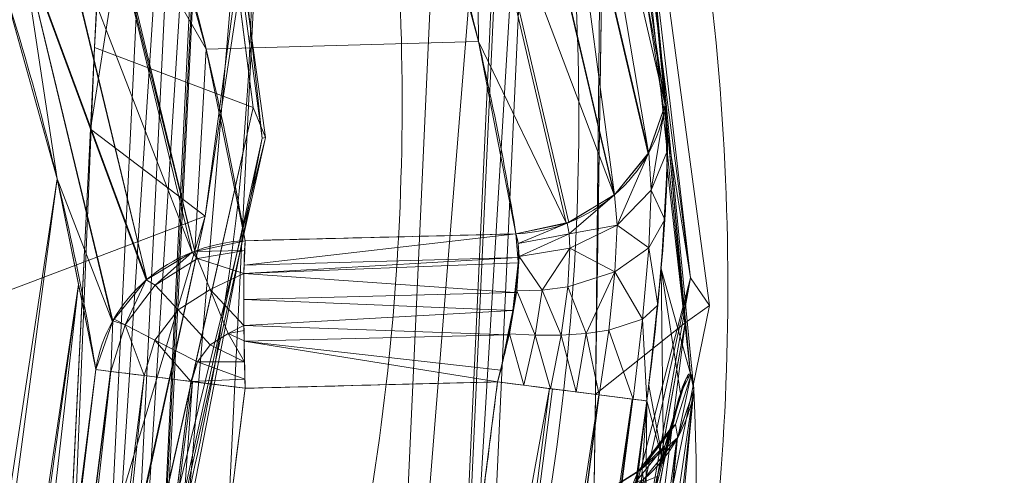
# Model space of a CAD drawing. Header units: millimetres. Extents: x -71 to 71, y -145 to 145.
# Tile 60 of 256: x 40.668 to 42.554, y -109.945 to -109.072. Entities that reach past the tile are written whole.
import ezdxf

# ---------------------------------------------------------------- set-up
doc = ezdxf.new("R2010")
doc.units = ezdxf.units.MM
doc.layers.add('1', color=7, linetype='CONTINUOUS')

msp = doc.modelspace()

# ---------------------------------------------------------------- linework, layer by layer
at = {"layer": '1', "color": 163, "linetype": 'Continuous', "lineweight": 13, "extrusion": (0.049953, -0.31883, 0.946495)}
msp.add_arc((24.2038, -109.1346, 34.1694), 0.3, 263.5674, 343.1257, dxfattribs=at)
at = {"layer": '1', "color": 163, "linetype": 'Continuous', "lineweight": 13, "extrusion": (-0.052367, 0.318719, -0.946401)}
msp.add_arc((-22.7675, -109.8262, -34.218), 0.3, 17.3325, 96.8359, dxfattribs=at)
at = {"layer": '1', "color": 163, "linetype": 'Continuous', "lineweight": 13, "extrusion": (0.999081, 0.025053, 0.034779)}
msp.add_arc((-110.7752, -4.4209, 38.2145), 0.3, 18.7168, 89.6974, dxfattribs=at)
at = {"layer": '1', "color": 163, "linetype": 'Continuous', "lineweight": 13, "extrusion": (0.12402, 0.99228, -4.48458e-05)}
msp.add_arc((-54.4075, -3.0938, -103.8329), 0.3, 5.5218, 87.9841, dxfattribs=at)
at = {"layer": '1', "color": 163, "linetype": 'Continuous', "lineweight": 13, "extrusion": (-0.126488, -0.991968, -4.3286e-05)}
msp.add_arc((55.1226, -2.4682, 103.6244), 0.3, 272.0159, 355.2279, dxfattribs=at)
at = {"layer": '1', "color": 163, "linetype": 'Continuous', "lineweight": 13, "extrusion": (-0.014053, 0.319204, -0.947582)}
msp.add_arc((-36.7954, -106.0292, -34.4166), 0.3, 190.6256, 270.3886, dxfattribs=at)
at = {"layer": '1', "color": 163, "linetype": 'Continuous', "lineweight": 13}
for points in [[(40.7288, -110.8012, 5.2404), (40.9106, -110.3593, 3.9299), (41.1932, -109.3529, 0.9493), (41.0948, -108.1175, -2.7166), (40.8933, -107.4488, -4.6968)], [(41.178, -107.767, -4.833), (41.3592, -108.3663, -3.054), (41.4908, -109.5269, 0.3914), (41.2287, -110.6117, 3.6125), (41.0131, -111.1353, 5.1673)], [(41.3585, -111.1467, 5.1634), (41.4718, -110.8677, 4.3351), (41.6476, -110.3077, 2.6723), (41.7595, -109.4641, 0.1678), (41.7204, -108.6198, -2.3384), (41.5971, -108.0582, -4.0054), (41.5118, -107.7781, -4.8367)], [(41.7965, -108.0964, -4.9731), (42.0072, -108.7863, -2.9205), (42.1022, -110.0505, 0.843), (41.8179, -111.0506, 3.8123), (41.6428, -111.4804, 5.0899)], [(41.9041, -109.2351, -2.9068), (41.8652, -108.9872, -3.6435), (41.8075, -108.7406, -4.3776), (41.7315, -108.4954, -5.1078)], [(41.9041, -109.2351, -2.9068), (41.917, -109.3168, -2.664), (41.9014, -109.5497, -2.4979), (41.8692, -109.8021, -2.4976)], [(41.6182, -109.4821, -2.9749), (41.6215, -109.4904, -2.95), (41.6247, -109.5148, -2.899), (41.6203, -109.5791, -2.8299), (41.6069, -109.6673, -2.7826), (41.5921, -109.7335, -2.7723), (41.5831, -109.7656, -2.7725)], [(41.8317, -110.3519, -2.0738), (41.8835, -109.9532, -2.0742), (41.9534, -109.65, -1.6728), (41.9592, -109.7811, -1.2828)], [(40.8137, -109.742, -3.0603), (40.6503, -111.0481, -3.0618), (40.4923, -112.2846, -3.063), (40.3406, -113.4484, -3.064)], [(41.8328, -111.1101, 2.6698), (41.9294, -110.7015, 1.455), (41.9803, -110.2577, 0.1348), (41.9592, -109.7811, -1.2828)], [(41.3847, -113.5353, -2.4936), (41.5408, -112.3573, -2.4948), (41.7029, -111.1122, -2.4962), (41.8693, -109.8021, -2.4977)]]:
    msp.add_open_spline(points, degree=3, dxfattribs=at)
for points, knots in [([(41.0996, -109.4951, -2.9929), (41.0883, -109.4268, -3.1958), (41.0756, -109.3585, -3.3986), (41.0432, -109.2022, -3.8629), (41.0225, -109.1141, -4.1242), (40.9763, -108.9383, -4.6466), (40.9508, -108.8504, -4.9075), (40.9229, -108.7626, -5.1683), (40.9229, -108.7626, -5.1683), (40.9229, -108.7626, -5.1683)], [0, 0, 0, 0, 0.27932, 0.27932, 0.63966, 0.63966, 0.999974, 0.999974, 1, 1, 1, 1]), ([(41.4469, -108.7452, -5.1624), (41.4469, -108.7452, -5.1624), (41.4469, -108.7453, -5.1624), (41.474, -108.8331, -4.9014), (41.4987, -108.9211, -4.6403), (41.5434, -109.0972, -4.1177), (41.5634, -109.1853, -3.8561), (41.5949, -109.3429, -3.388), (41.6073, -109.4125, -3.1815), (41.6182, -109.4821, -2.9749)], [0, 0, 0, 0, 0.000026, 0.000026, 0.358556, 0.358556, 0.717113, 0.717113, 1, 1, 1, 1]), ([(40.6385, -109.0123, -5.222), (40.6662, -109.0998, -4.9629), (40.6915, -109.1873, -4.7035), (40.7373, -109.3626, -4.1844), (40.7578, -109.4502, -3.9247), (40.79, -109.606, -3.4634), (40.8026, -109.674, -3.2619), (40.8137, -109.742, -3.0603)], [0, 0, 0, 0, 0.36035, 0.36035, 0.720689, 0.720689, 1, 1, 1, 1]), ([(41.6182, -109.4821, -2.9749), (41.5371, -109.4841, -2.9777), (41.4559, -109.4862, -2.9805), (41.283, -109.4905, -2.9866), (41.1913, -109.4928, -2.9897), (41.0996, -109.4951, -2.9929)], [0, 0, 0, 0, 0.46939, 0.46939, 1, 1, 1, 1]), ([(40.6265, -113.4856, -2.7892), (40.6872, -113.0204, -2.7892), (40.7473, -112.5551, -2.7892), (40.86, -111.6755, -2.7893), (40.9127, -111.2611, -2.7893), (41.0102, -110.4904, -2.7893), (41.055, -110.1341, -2.7893), (41.0996, -109.7778, -2.7893)], [0, 0, 0, 0, 0.376538, 0.376538, 0.711765, 0.711765, 1, 1, 1, 1]), ([(41.5831, -109.7656, -2.7725), (41.575, -109.8294, -2.7725), (41.5669, -109.8931, -2.7725), (41.5057, -110.3712, -2.7725), (41.4525, -110.7855, -2.7725), (41.3453, -111.614, -2.7726), (41.2915, -112.0282, -2.7726), (41.1913, -112.7941, -2.7726), (41.145, -113.1457, -2.7726), (41.0985, -113.4974, -2.7726)], [0, 0, 0, 0, 0.05123, 0.05123, 0.384225, 0.384225, 0.717218, 0.717218, 1, 1, 1, 1]), ([(41.0996, -109.7778, -2.7893), (41.1913, -109.7755, -2.7861), (41.283, -109.7732, -2.783), (41.4442, -109.7691, -2.7773), (41.5137, -109.7674, -2.7749), (41.5831, -109.7656, -2.7725)], [0, 0, 0, 0, 0.569116, 0.569116, 1, 1, 1, 1])]:
    msp.add_open_spline(points, degree=3, knots=knots, dxfattribs=at)
for points in [[(41.0232, -109.4483, 4.1999), (40.8034, -109.2813, 0.7352), (42.4282, -98.9187, 0.0056)], [(40.8034, -109.2813, 0.7352), (40.867, -107.9839, -3.1107), (42.4282, -98.9187, 0.0056)], [(42.4282, -98.9187, 0.0056), (42.5536, -99.3801, 7.6605), (41.0232, -109.4483, 4.1999)], [(42.5536, -99.3801, 7.6605), (41.1933, -100.113, 15.8778), (39.7376, -109.9349, 12.0645)], [(39.7376, -109.9349, 12.0645), (41.0232, -109.4483, 4.1999), (42.5536, -99.3801, 7.6605)], [(41.1933, -100.113, 15.8778), (37.9326, -100.6385, 23.4731), (36.8112, -110.2717, 19.4347)], [(36.8112, -110.2717, 19.4347), (39.7376, -109.9349, 12.0645), (41.1933, -100.113, 15.8778)], [(40.9004, -107.562, -4.7356), (40.8933, -107.4488, -4.6968), (40.811, -109.1254, 0.2731)], [(40.811, -109.1254, 0.2731), (41.1153, -109.2402, 0.2392), (40.9004, -107.562, -4.7356)], [(40.9007, -107.5674, -4.7375), (40.9004, -107.562, -4.7356), (41.1153, -109.2402, 0.2392)], [(40.9007, -107.5674, -4.7375), (41.1386, -109.2977, 0.2201), (41.1321, -109.2989, 0.2196)], [(41.1321, -109.2989, 0.2196), (40.9586, -107.6711, -4.7783), (40.9007, -107.5674, -4.7375)], [(41.1153, -109.2402, 0.2392), (41.1386, -109.2977, 0.2201), (40.9007, -107.5674, -4.7375)], [(41.0106, -107.7086, -4.7962), (40.9586, -107.6711, -4.7783), (40.7962, -111.0254, 5.1742)], [(40.9586, -107.6711, -4.7783), (41.1321, -109.2989, 0.2196), (40.7962, -111.0254, 5.1742)], [(40.7962, -111.0254, 5.1742), (40.8477, -111.0658, 5.1677), (41.0106, -107.7086, -4.7962)], [(41.0567, -107.7418, -4.8121), (41.0106, -107.7086, -4.7962), (40.8477, -111.0658, 5.1677)], [(41.0567, -107.7418, -4.8121), (40.8477, -111.0658, 5.1677), (40.8935, -111.1018, 5.162)], [(40.8935, -111.1018, 5.162), (41.0623, -107.743, -4.8131), (41.0567, -107.7418, -4.8121)], [(40.8935, -111.1018, 5.162), (40.8988, -111.1033, 5.1622), (41.0623, -107.743, -4.8131)], [(41.178, -107.767, -4.833), (41.0623, -107.743, -4.8131), (40.8988, -111.1033, 5.1622)], [(40.8988, -111.1033, 5.1622), (41.0131, -111.1353, 5.1673), (41.178, -107.767, -4.833)], [(41.5118, -107.7781, -4.8367), (41.178, -107.767, -4.833), (41.0131, -111.1353, 5.1673), (41.3585, -111.1467, 5.1634)], [(41.6275, -107.8022, -4.8566), (41.5118, -107.7781, -4.8367), (41.3585, -111.1467, 5.1634)], [(41.3585, -111.1467, 5.1634), (41.4727, -111.1786, 5.1683), (41.6275, -107.8022, -4.8566)], [(41.6331, -107.8033, -4.8576), (41.6275, -107.8022, -4.8566), (41.4727, -111.1786, 5.1683), (41.478, -111.1801, 5.1685)], [(41.478, -111.1801, 5.1685), (41.6792, -107.8366, -4.8735), (41.6331, -107.8033, -4.8576)], [(41.478, -111.1801, 5.1685), (41.5238, -111.216, 5.1627), (41.6792, -107.8366, -4.8735)], [(41.9525, -109.5665, 0.1364), (41.6792, -107.8366, -4.8735), (41.5238, -111.216, 5.1627)], [(41.9525, -109.5665, 0.1364), (41.7313, -107.874, -4.8915), (41.6792, -107.8366, -4.8735)], [(41.7619, -107.929, -4.9132), (41.7313, -107.874, -4.8915), (41.9525, -109.5665, 0.1364)], [(41.7619, -107.929, -4.9132), (41.9892, -109.6191, 0.1193), (41.9423, -109.6526, 0.1078)], [(41.9423, -109.6526, 0.1078), (41.7891, -107.9778, -4.9324), (41.7619, -107.929, -4.9132)], [(41.9525, -109.5665, 0.1364), (41.9892, -109.6191, 0.1193), (41.7619, -107.929, -4.9132)], [(41.7709, -109.7893, 0.0613), (41.7965, -108.0965, -4.9731), (41.7894, -107.9833, -4.9343)], [(41.7894, -107.9833, -4.9343), (41.9423, -109.6526, 0.1078), (41.7709, -109.7893, 0.0613)], [(41.9423, -109.6526, 0.1078), (41.7894, -107.9833, -4.9343), (41.7891, -107.9778, -4.9324)], [(41.9592, -109.7811, -1.2828), (41.7965, -108.0965, -4.9731), (41.7497, -111.1958, 4.2443)], [(41.764, -108.2958, -5.0407), (41.7965, -108.0965, -4.9731), (41.9041, -109.2351, -2.9068)], [(41.7965, -108.0965, -4.9731), (41.9529, -109.7504, -1.4522), (41.9041, -109.2351, -2.9068)], [(41.9592, -109.7811, -1.2828), (41.9529, -109.7504, -1.4522), (41.7965, -108.0965, -4.9731)], [(41.9041, -109.2351, -2.9068), (41.7315, -108.4954, -5.1078), (41.764, -108.2958, -5.0407)], [(41.8723, -109.3265, -2.9359), (41.6994, -108.5868, -5.1353), (41.7315, -108.4954, -5.1078)], [(41.7315, -108.4954, -5.1078), (41.9041, -109.2351, -2.9068), (41.8723, -109.3265, -2.9359)], [(41.8074, -109.407, -2.9596), (41.6347, -108.6677, -5.1558), (41.6986, -108.5891, -5.136)], [(41.6986, -108.5891, -5.136), (41.6994, -108.5868, -5.1353), (41.8723, -109.3265, -2.9359)], [(41.6986, -108.5891, -5.136), (41.8715, -109.3289, -2.9366), (41.8074, -109.407, -2.9596)], [(41.6986, -108.5891, -5.136), (41.8723, -109.3265, -2.9359), (41.8715, -109.3289, -2.9366)], [(41.5474, -108.7219, -5.165), (41.6336, -108.6684, -5.1559), (41.8063, -109.4076, -2.9597)], [(41.8074, -109.407, -2.9596), (41.8063, -109.4076, -2.9597), (41.6336, -108.6684, -5.1559), (41.6347, -108.6677, -5.1558)], [(41.5464, -109.1133, -4.0696), (41.4469, -108.7452, -5.1624), (41.5425, -108.723, -5.1649)], [(41.7195, -109.4602, -2.9728), (41.7145, -109.4612, -2.9729), (41.5425, -108.723, -5.1649), (41.5474, -108.7219, -5.165)], [(41.5425, -108.723, -5.1649), (41.7145, -109.4612, -2.9729), (41.5464, -109.1133, -4.0696)], [(41.5474, -108.7219, -5.165), (41.8063, -109.4076, -2.9597), (41.7195, -109.4602, -2.9728)], [(40.8274, -108.7848, -5.1656), (40.9229, -108.7626, -5.1683), (41.0252, -109.1285, -4.0816)], [(41.0252, -109.1285, -4.0816), (40.9229, -108.7626, -5.1683), (41.4469, -108.7452, -5.1624), (41.5464, -109.1133, -4.0696)], [(40.9984, -109.5171, -2.9948), (40.7364, -108.8395, -5.1743), (40.8226, -108.786, -5.1655)], [(40.8226, -108.786, -5.1655), (40.8274, -108.7848, -5.1656), (41.0033, -109.516, -2.9947)], [(40.8226, -108.786, -5.1655), (41.0033, -109.516, -2.9947), (40.9984, -109.5171, -2.9948)], [(41.0252, -109.1285, -4.0816), (41.0033, -109.516, -2.9947), (40.8274, -108.7848, -5.1656)], [(40.9116, -109.5697, -3.0076), (40.6714, -108.9187, -5.194), (40.7353, -108.8401, -5.1744)], [(40.7353, -108.8401, -5.1744), (40.7364, -108.8395, -5.1743), (40.9116, -109.5697, -3.0076)], [(40.9984, -109.5171, -2.9948), (40.9116, -109.5697, -3.0076), (40.7364, -108.8395, -5.1743)], [(40.74, -109.3768, -4.1421), (40.6385, -109.0123, -5.222), (40.6706, -108.921, -5.1947)], [(40.9105, -109.5703, -3.0078), (40.6706, -108.921, -5.1947), (40.6714, -108.9187, -5.194)], [(40.6706, -108.921, -5.1947), (40.9105, -109.5703, -3.0078), (40.8464, -109.6484, -3.0306)], [(40.8464, -109.6484, -3.0306), (40.8456, -109.6507, -3.0313), (40.6706, -108.921, -5.1947)], [(40.6706, -108.921, -5.1947), (40.8456, -109.6507, -3.0313), (40.74, -109.3768, -4.1421)], [(40.6714, -108.9187, -5.194), (40.9116, -109.5697, -3.0076), (40.9105, -109.5703, -3.0078)], [(40.6435, -109.0303, -5.1686), (40.74, -109.3768, -4.1421), (40.0132, -114.1822, -5.2259)], [(41.5464, -109.1133, -4.0696), (41.6182, -109.4821, -2.9749), (41.0996, -109.4951, -2.9929), (41.0252, -109.1285, -4.0816)], [(41.7145, -109.4612, -2.9729), (41.6182, -109.4821, -2.9749), (41.5464, -109.1133, -4.0696)], [(40.811, -109.1254, 0.2731), (40.7288, -110.8012, 5.2404), (40.7376, -110.9138, 5.2037)], [(40.7376, -110.9138, 5.2037), (41.1153, -109.2402, 0.2392), (40.811, -109.1254, 0.2731)], [(41.0252, -109.1285, -4.0816), (41.0996, -109.4951, -2.9929), (41.0033, -109.516, -2.9947)], [(41.1153, -109.2402, 0.2392), (40.7376, -110.9138, 5.2037), (40.738, -110.9191, 5.2019)], [(40.738, -110.9191, 5.2019), (41.1386, -109.2977, 0.2201), (41.1153, -109.2402, 0.2392)], [(41.8772, -109.3986, -2.7969), (41.873, -109.3261, -2.9358), (41.9041, -109.2351, -2.9068)], [(41.9041, -109.2351, -2.9068), (41.9086, -109.3227, -2.7405), (41.8772, -109.3986, -2.7969)], [(41.9529, -109.7504, -1.4522), (41.9081, -109.355, -2.7009), (41.9041, -109.2351, -2.9068)], [(40.8034, -109.2813, 0.7352), (41.0232, -109.4483, 4.1999), (40.7502, -110.3651, 3.9475)], [(40.738, -110.9191, 5.2019), (40.7654, -110.9691, 5.1889), (41.1386, -109.2977, 0.2201)], [(41.1321, -109.2989, 0.2196), (41.1386, -109.2977, 0.2201), (40.7654, -110.9691, 5.1889)], [(40.7654, -110.9691, 5.1889), (40.7962, -111.0254, 5.1742), (41.1321, -109.2989, 0.2196)], [(41.8119, -109.4653, -2.8467), (41.8074, -109.407, -2.9596), (41.873, -109.3261, -2.9358)], [(41.873, -109.3261, -2.9358), (41.8772, -109.3986, -2.7969), (41.8119, -109.4653, -2.8467)], [(41.8772, -109.3986, -2.7969), (41.9086, -109.3227, -2.7405), (41.9035, -109.4546, -2.6113)], [(41.8964, -109.5492, -2.5554), (41.9081, -109.355, -2.7009), (41.9529, -109.7504, -1.4522)], [(40.1326, -113.9336, -4.4932), (40.0132, -114.1822, -5.2259), (40.74, -109.3768, -4.1421)], [(40.74, -109.3768, -4.1421), (40.7808, -109.5791, -3.543), (40.1326, -113.9336, -4.4932)], [(40.8456, -109.6507, -3.0313), (40.8137, -109.742, -3.0603), (40.74, -109.3768, -4.1421)], [(41.8119, -109.4653, -2.8467), (41.8772, -109.3986, -2.7969), (41.8729, -109.5087, -2.69)], [(41.9035, -109.4546, -2.6113), (41.8729, -109.5087, -2.69), (41.8772, -109.3986, -2.7969)], [(41.7204, -109.4817, -2.924), (41.7165, -109.4613, -2.9731), (41.8074, -109.407, -2.9596)], [(41.7204, -109.4817, -2.924), (41.8074, -109.407, -2.9596), (41.8119, -109.4653, -2.8467)], [(41.0232, -109.4483, 4.1999), (39.7376, -109.9349, 12.0645), (40.7191, -110.8262, 5.3064)], [(40.7191, -110.8262, 5.3064), (40.7288, -110.8012, 5.2404), (41.0232, -109.4483, 4.1999)], [(40.7288, -110.8012, 5.2404), (40.7502, -110.3651, 3.9475), (41.0232, -109.4483, 4.1999)], [(41.8729, -109.5087, -2.69), (41.9035, -109.4546, -2.6113), (41.89, -109.6185, -2.5276)], [(41.6227, -109.5007, -2.9314), (41.6182, -109.4821, -2.9749), (41.7165, -109.4613, -2.9731)], [(41.7165, -109.4613, -2.9731), (41.7204, -109.4817, -2.924), (41.6227, -109.5007, -2.9314)], [(41.8119, -109.4653, -2.8467), (41.7218, -109.5095, -2.8798), (41.7204, -109.4817, -2.924)], [(41.7218, -109.5095, -2.8798), (41.8119, -109.4653, -2.8467), (41.8079, -109.5548, -2.7605)], [(41.8729, -109.5087, -2.69), (41.8079, -109.5548, -2.7605), (41.8119, -109.4653, -2.8467)], [(41.0033, -109.5161, -2.9947), (41.0996, -109.4951, -2.9929), (41.0989, -109.5141, -2.9609)], [(41.098, -109.5421, -2.9134), (41.0996, -109.4951, -2.9929), (41.6182, -109.4821, -2.9749)], [(41.6182, -109.4821, -2.9749), (41.622, -109.5276, -2.8943), (41.098, -109.5421, -2.9134)], [(41.6244, -109.5257, -2.8921), (41.6227, -109.5007, -2.9314), (41.7204, -109.4817, -2.924)], [(41.7204, -109.4817, -2.924), (41.7218, -109.5095, -2.8798), (41.6244, -109.5257, -2.8921)], [(40.9277, -109.5801, -2.9582), (40.9105, -109.5703, -3.0078), (40.9984, -109.5171, -2.9948)], [(40.9984, -109.5171, -2.9948), (41.0087, -109.529, -2.9582), (40.9277, -109.5801, -2.9582)], [(40.9984, -109.5171, -2.9948), (41.0033, -109.5161, -2.9947), (41.0087, -109.529, -2.9582)], [(41.0989, -109.5141, -2.9609), (41.0087, -109.529, -2.9582), (41.0033, -109.5161, -2.9947)], [(41.0087, -109.529, -2.9582), (41.0989, -109.5141, -2.9609), (41.0974, -109.5577, -2.8871)], [(41.6244, -109.5257, -2.8921), (41.7218, -109.5095, -2.8798), (41.6685, -109.5901, -2.8219)], [(41.7218, -109.5095, -2.8798), (41.7176, -109.5836, -2.8086), (41.6685, -109.5901, -2.8219)], [(41.8079, -109.5548, -2.7605), (41.7176, -109.5836, -2.8086), (41.7218, -109.5095, -2.8798)], [(41.8079, -109.5548, -2.7605), (41.8729, -109.5087, -2.69), (41.861, -109.6457, -2.6216)], [(41.89, -109.6185, -2.5276), (41.861, -109.6457, -2.6216), (41.8729, -109.5087, -2.69)], [(40.9277, -109.5801, -2.9582), (41.0087, -109.529, -2.9582), (41.0328, -109.5886, -2.8706), (40.9712, -109.6275, -2.8706)], [(41.0974, -109.5577, -2.8871), (41.0328, -109.5886, -2.8706), (41.0087, -109.529, -2.9582)], [(41.0974, -109.5577, -2.8871), (41.098, -109.5421, -2.9134), (41.622, -109.5276, -2.8943)], [(41.622, -109.5276, -2.8943), (41.6228, -109.5373, -2.877), (41.0974, -109.5577, -2.8871)], [(41.6685, -109.5901, -2.8219), (41.6199, -109.5915, -2.8281), (41.6244, -109.5257, -2.8921)], [(41.0974, -109.5577, -2.8871), (41.6228, -109.5373, -2.877), (41.6164, -109.5942, -2.8321)], [(41.7176, -109.5836, -2.8086), (41.8079, -109.5548, -2.7605), (41.7528, -109.6727, -2.7392)], [(41.8079, -109.5548, -2.7605), (41.7963, -109.6663, -2.7062), (41.7528, -109.6727, -2.7392)], [(41.861, -109.6457, -2.6216), (41.7963, -109.6663, -2.7062), (41.8079, -109.5548, -2.7605)], [(41.8729, -109.7724, -2.4984), (41.8964, -109.5492, -2.5554), (41.9009, -109.923, -1.8901)], [(41.8964, -109.5492, -2.5554), (41.9333, -109.7877, -1.6767), (41.9009, -109.923, -1.8901)], [(41.8964, -109.5492, -2.5554), (41.9529, -109.7504, -1.4522), (41.9333, -109.7877, -1.6767)], [(40.8697, -109.6562, -2.9582), (40.8487, -109.6456, -3.0298), (40.9105, -109.5703, -3.0078)], [(40.9105, -109.5703, -3.0078), (40.9277, -109.5801, -2.9582), (40.8697, -109.6562, -2.9582)], [(41.0328, -109.5886, -2.8706), (41.0974, -109.5577, -2.8871), (41.0974, -109.6575, -2.8152)], [(41.6164, -109.5942, -2.8321), (41.0974, -109.6076, -2.8511), (41.0974, -109.5577, -2.8871)], [(41.5238, -111.216, 5.1627), (41.5753, -111.2564, 5.1561), (41.9525, -109.5665, 0.1364)], [(41.9525, -109.5665, 0.1364), (41.5753, -111.2564, 5.1561), (41.6336, -111.3626, 5.1283)], [(41.6336, -111.3626, 5.1283), (41.9892, -109.6191, 0.1193), (41.9525, -109.5665, 0.1364)], [(40.1891, -113.8159, -4.1466), (40.1326, -113.9336, -4.4932), (40.7808, -109.5791, -3.543)], [(40.3406, -113.4484, -3.064), (40.1891, -113.8159, -4.1466), (40.7808, -109.5791, -3.543)], [(40.7808, -109.5791, -3.543), (40.8137, -109.742, -3.0603), (40.3406, -113.4484, -3.064)], [(40.8697, -109.6562, -2.9582), (40.9277, -109.5801, -2.9582), (40.9712, -109.6275, -2.8706), (40.927, -109.6855, -2.8706)], [(40.9712, -109.6275, -2.8706), (41.0328, -109.5886, -2.8706), (41.0671, -109.6732, -2.8118), (41.0329, -109.6948, -2.8118)], [(41.0974, -109.6575, -2.8152), (41.0671, -109.6732, -2.8118), (41.0328, -109.5886, -2.8706)], [(41.6551, -109.6761, -2.7797), (41.6057, -109.6736, -2.7868), (41.6199, -109.5915, -2.8281)], [(41.6199, -109.5915, -2.8281), (41.6685, -109.5901, -2.8219), (41.6551, -109.6761, -2.7797)], [(41.7049, -109.6759, -2.7639), (41.6551, -109.6761, -2.7797), (41.6685, -109.5901, -2.8219)], [(41.6685, -109.5901, -2.8219), (41.7176, -109.5836, -2.8086), (41.7049, -109.6759, -2.7639)], [(41.7528, -109.6727, -2.7392), (41.7049, -109.6759, -2.7639), (41.7176, -109.5836, -2.8086)], [(41.0974, -109.6076, -2.8511), (41.6164, -109.5942, -2.8321), (41.6125, -109.6287, -2.8049)], [(41.6125, -109.6287, -2.8049), (41.0974, -109.6575, -2.8152), (41.0974, -109.6076, -2.8511)], [(40.927, -109.6855, -2.8706), (40.9712, -109.6275, -2.8706), (41.0329, -109.6948, -2.8118), (41.0083, -109.7271, -2.8118)], [(41.0974, -109.6575, -2.8152), (41.6125, -109.6287, -2.8049), (41.603, -109.6753, -2.792)], [(41.9423, -109.6526, 0.1078), (41.9892, -109.6191, 0.1193), (41.6336, -111.3626, 5.1283)], [(41.861, -109.6457, -2.6216), (41.89, -109.6185, -2.5276), (41.8692, -109.8021, -2.4976)], [(40.8424, -109.7456, -2.9582), (40.8137, -109.742, -3.0603), (40.8464, -109.6484, -3.0306)], [(40.8464, -109.6484, -3.0306), (40.8697, -109.6562, -2.9582), (40.8424, -109.7456, -2.9582)], [(40.8464, -109.6484, -3.0306), (40.8487, -109.6456, -3.0298), (40.8697, -109.6562, -2.9582)], [(41.7963, -109.6663, -2.7062), (41.861, -109.6457, -2.6216), (41.8427, -109.7987, -2.5988)], [(41.8692, -109.8021, -2.4976), (41.8427, -109.7987, -2.5988), (41.861, -109.6457, -2.6216)], [(40.8428, -109.7457, -2.957), (40.8424, -109.7456, -2.9582), (40.8697, -109.6562, -2.9582)], [(40.9061, -109.7536, -2.8706), (40.8428, -109.7457, -2.957), (40.8697, -109.6562, -2.9582)], [(40.8697, -109.6562, -2.9582), (40.927, -109.6855, -2.8706), (40.9061, -109.7536, -2.8706)], [(41.0974, -109.6575, -2.8152), (41.0976, -109.6673, -2.8131), (41.0671, -109.6732, -2.8118)], [(41.098, -109.6868, -2.8089), (41.0671, -109.6732, -2.8118), (41.0976, -109.6673, -2.8131)], [(41.603, -109.6753, -2.792), (41.098, -109.6874, -2.8087), (41.0974, -109.6575, -2.8152)], [(41.6336, -111.3626, 5.1283), (41.634, -111.3679, 5.1266), (41.9423, -109.6526, 0.1078)], [(41.9423, -109.6526, 0.1078), (41.634, -111.3679, 5.1266), (41.7497, -111.1958, 4.2443)], [(41.7497, -111.1958, 4.2443), (41.7709, -109.7893, 0.0613), (41.9423, -109.6526, 0.1078)], [(41.7528, -109.6727, -2.7392), (41.7963, -109.6663, -2.7062), (41.778, -109.7905, -2.6899)], [(41.8427, -109.7987, -2.5988), (41.778, -109.7905, -2.6899), (41.7963, -109.6663, -2.7062)], [(40.9955, -109.7648, -2.8123), (40.9061, -109.7536, -2.8706), (40.927, -109.6855, -2.8706)], [(40.927, -109.6855, -2.8706), (41.0083, -109.7271, -2.8118), (40.9955, -109.7648, -2.8123)], [(41.0987, -109.7272, -2.8002), (41.0329, -109.6948, -2.8118), (41.0671, -109.6732, -2.8118)], [(41.0671, -109.6732, -2.8118), (41.098, -109.6868, -2.8089), (41.0987, -109.7272, -2.8002)], [(41.098, -109.6874, -2.8087), (41.603, -109.6753, -2.792), (41.5892, -109.7429, -2.7732)], [(41.098, -109.6874, -2.8087), (41.5892, -109.7429, -2.7732), (41.5831, -109.7656, -2.7725)], [(41.5831, -109.7656, -2.7725), (41.0996, -109.7778, -2.7893), (41.098, -109.6874, -2.8087)], [(41.6336, -109.7721, -2.7663), (41.5831, -109.7656, -2.7725), (41.6057, -109.6736, -2.7868)], [(41.6057, -109.6736, -2.7868), (41.6551, -109.6761, -2.7797), (41.6336, -109.7721, -2.7663)], [(41.6847, -109.7786, -2.7506), (41.6336, -109.7721, -2.7663), (41.6551, -109.6761, -2.7797)], [(41.6551, -109.6761, -2.7797), (41.7049, -109.6759, -2.7639), (41.6847, -109.7786, -2.7506)], [(41.7337, -109.7848, -2.7249), (41.6847, -109.7786, -2.7506), (41.7049, -109.6759, -2.7639)], [(41.7049, -109.6759, -2.7639), (41.7528, -109.6727, -2.7392), (41.7337, -109.7848, -2.7249)], [(41.778, -109.7905, -2.6899), (41.7337, -109.7848, -2.7249), (41.7528, -109.6727, -2.7392)], [(41.0083, -109.7271, -2.8118), (41.0329, -109.6948, -2.8118), (41.0987, -109.7272, -2.8002)], [(40.3677, -113.4519, -2.963), (40.3406, -113.4484, -3.064), (40.8137, -109.742, -3.0603)], [(40.8137, -109.742, -3.0603), (40.8418, -109.7456, -2.9604), (40.3677, -113.4519, -2.963)], [(41.0083, -109.7271, -2.8118), (40.9967, -109.7649, -2.812), (40.9955, -109.7648, -2.8123)], [(40.9967, -109.7649, -2.812), (41.0083, -109.7271, -2.8118), (41.0993, -109.7606, -2.793)], [(41.0987, -109.7272, -2.8002), (41.0993, -109.7606, -2.793), (41.0083, -109.7271, -2.8118)], [(40.3687, -113.452, -2.9594), (40.3677, -113.4519, -2.963), (40.8418, -109.7456, -2.9604)], [(40.8418, -109.7456, -2.9604), (40.8428, -109.7457, -2.957), (40.3687, -113.452, -2.9594)], [(40.4318, -113.4602, -2.8718), (40.3687, -113.452, -2.9594), (40.8428, -109.7457, -2.957)], [(40.8428, -109.7457, -2.957), (40.9061, -109.7536, -2.8706), (40.4318, -113.4602, -2.8718)], [(40.5217, -113.4719, -2.8125), (40.4318, -113.4602, -2.8718), (40.9061, -109.7536, -2.8706)], [(40.5217, -113.4719, -2.8125), (40.9061, -109.7536, -2.8706), (40.9955, -109.7648, -2.8123)], [(41.0993, -109.7606, -2.793), (41.0996, -109.7778, -2.7893), (40.9967, -109.7649, -2.812)], [(41.9242, -109.8471, -1.435), (41.9156, -109.8538, -1.5524), (41.9441, -109.7589, -1.571), (41.9542, -109.7516, -1.4288)], [(41.93, -109.7989, -1.7046), (41.9441, -109.7589, -1.571), (41.9156, -109.8538, -1.5524)], [(41.9283, -109.872, -1.313), (41.9242, -109.8471, -1.435), (41.9542, -109.7516, -1.4288)], [(41.9542, -109.7516, -1.4288), (41.9592, -109.7811, -1.2828), (41.9283, -109.872, -1.313)], [(40.9955, -109.7648, -2.8123), (40.5252, -113.4724, -2.8117), (40.5217, -113.4719, -2.8125)], [(40.9955, -109.7648, -2.8123), (40.9989, -109.7652, -2.8115), (40.5252, -113.4724, -2.8117)], [(40.8654, -111.632, -2.7893), (40.5252, -113.4724, -2.8117), (40.9989, -109.7652, -2.8115)], [(40.9989, -109.7652, -2.8115), (41.0996, -109.7778, -2.7893), (40.8654, -111.632, -2.7893)], [(40.8654, -111.632, -2.7893), (41.0996, -109.7778, -2.7893), (41.5831, -109.7656, -2.7725), (41.3429, -111.6318, -2.7726)], [(41.2043, -113.5114, -2.7489), (41.1987, -113.5106, -2.7502), (41.6826, -109.7783, -2.7504), (41.6881, -109.779, -2.7492)], [(41.6826, -109.7783, -2.7504), (41.1987, -113.5106, -2.7502), (41.3429, -111.6318, -2.7726)], [(41.2043, -113.5114, -2.7489), (41.6881, -109.779, -2.7492), (41.7768, -109.7903, -2.6906)], [(41.3429, -111.6318, -2.7726), (41.5831, -109.7656, -2.7725), (41.6826, -109.7783, -2.7504)], [(41.7497, -111.1958, 4.2443), (41.8328, -111.1101, 2.6698), (41.9592, -109.7811, -1.2828)], [(41.9592, -109.7811, -1.2828), (41.8329, -111.1102, 2.6698), (41.8018, -111.2013, 2.6366)], [(41.8018, -111.2013, 2.6366), (41.9275, -109.8724, -1.3131), (41.9592, -109.7811, -1.2828)], [(41.8693, -109.8021, -2.4977), (41.8729, -109.7724, -2.4984), (41.9009, -109.923, -1.8901)], [(41.7768, -109.7903, -2.6906), (41.2936, -113.5232, -2.6893), (41.2043, -113.5114, -2.7489)], [(41.2947, -113.5233, -2.6886), (41.2936, -113.5232, -2.6893), (41.7768, -109.7903, -2.6906), (41.778, -109.7905, -2.6899)], [(41.2947, -113.5233, -2.6886), (41.778, -109.7905, -2.6899), (41.8411, -109.7985, -2.6022)], [(41.8411, -109.7985, -2.6022), (41.3576, -113.5317, -2.5995), (41.2947, -113.5233, -2.6886)], [(41.3576, -113.5317, -2.5995), (41.8411, -109.7985, -2.6022), (41.8419, -109.7986, -2.5993)], [(41.8419, -109.7986, -2.5993), (41.3584, -113.5318, -2.5965), (41.3576, -113.5317, -2.5995)], [(41.3584, -113.5318, -2.5965), (41.8419, -109.7986, -2.5993), (41.8692, -109.8021, -2.4976)], [(41.9127, -109.8678, -1.8247), (41.93, -109.7989, -1.7046), (41.9035, -109.8882, -1.662)], [(41.9156, -109.8538, -1.5524), (41.9035, -109.8882, -1.662), (41.93, -109.7989, -1.7046)], [(41.8692, -109.8021, -2.4976), (41.3847, -113.5353, -2.4936), (41.3584, -113.5318, -2.5965)], [(41.4856, -112.987, -2.0708), (41.3847, -113.5352, -2.4936), (41.8693, -109.8021, -2.4977)], [(41.8693, -109.8021, -2.4977), (41.832, -110.3519, -2.0738), (41.4856, -112.987, -2.0708)], [(41.8693, -109.8021, -2.4977), (41.8661, -110.1156, -2.0243), (41.832, -110.3519, -2.0738)], [(41.9009, -109.923, -1.8901), (41.8661, -110.1156, -2.0243), (41.8693, -109.8021, -2.4977)], [(41.9035, -109.8882, -1.662), (41.9156, -109.8538, -1.5524), (41.8519, -109.938, -1.5328)], [(41.8595, -109.932, -1.4383), (41.8519, -109.938, -1.5328), (41.9156, -109.8538, -1.5524)], [(41.9156, -109.8538, -1.5524), (41.9242, -109.8471, -1.435), (41.8595, -109.932, -1.4383)], [(41.8595, -109.932, -1.4383), (41.9242, -109.8471, -1.435), (41.9283, -109.872, -1.313)], [(41.801, -111.2036, 2.6358), (41.7371, -111.2802, 2.6049), (41.9267, -109.8747, -1.3139)], [(41.8626, -109.9525, -1.3391), (41.9267, -109.8747, -1.3139), (41.7371, -111.2802, 2.6049)], [(41.9267, -109.8747, -1.3139), (41.8018, -111.2013, 2.6366), (41.801, -111.2036, 2.6358)], [(41.9267, -109.8747, -1.3139), (41.9275, -109.8724, -1.3131), (41.8018, -111.2013, 2.6366)], [(41.9283, -109.872, -1.313), (41.8626, -109.9525, -1.3391), (41.8595, -109.932, -1.4383)], [(41.9127, -109.8678, -1.8247), (41.8886, -109.9467, -1.7601), (41.8717, -110.0258, -1.843)], [(41.8717, -110.0258, -1.843), (41.8933, -109.9615, -1.9265), (41.9127, -109.8678, -1.8247)], [(41.9035, -109.8882, -1.662), (41.8886, -109.9467, -1.7601), (41.9127, -109.8678, -1.8247)], [(41.8886, -109.9467, -1.7601), (41.9035, -109.8882, -1.662), (41.8405, -109.9668, -1.6204)], [(41.8519, -109.938, -1.5328), (41.8405, -109.9668, -1.6204), (41.9035, -109.8882, -1.662)], [(41.8519, -109.938, -1.5328), (41.8595, -109.932, -1.4383), (41.7691, -109.9892, -1.4376)], [(41.7691, -109.9892, -1.4376), (41.8595, -109.932, -1.4383), (41.8626, -109.9525, -1.3391)], [(39.7376, -109.9349, 12.0645), (40.6654, -111.0061, 5.5696), (40.7191, -110.8262, 5.3064)], [(41.8405, -109.9668, -1.6204), (41.8519, -109.938, -1.5328), (41.7617, -109.9942, -1.5158)], [(41.7691, -109.9892, -1.4376), (41.7617, -109.9942, -1.5158), (41.8519, -109.938, -1.5328)]]:
    msp.add_3dface(points, dxfattribs=at)

doc.saveas('drawing.dxf')
